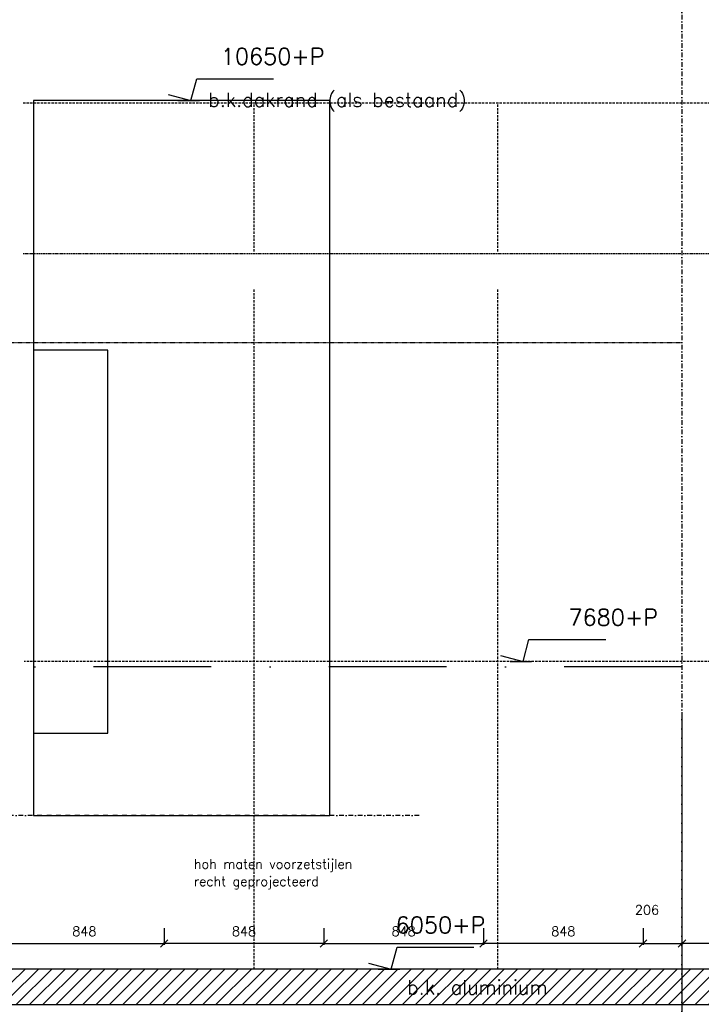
# Model space of a CAD drawing. Extents: x 149262 to 371235, y 141599 to 287858.
# Tile 30 of 60: x 169449 to 173070, y 150065 to 155299. Entities that reach past the tile are written whole.
import ezdxf

# ---------------------------------------------------------------- set-up
doc = ezdxf.new("R2010")
doc.units = 0
doc.header["$LTSCALE"] = 50
doc.header["$MEASUREMENT"] = 0
doc.header["$PDMODE"] = 3
doc.header["$PDSIZE"] = 0.1
for name, pattern in [('DASHDOT', [1, 0.5, -0.25, 0, -0.25]), ('DD1', [2.66667, 1.66667, -0.5, 0, -0.5]), ('HIDDEN', [0.375, 0.25, -0.125]), ('HIDDEN2', [0.1875, 0.125, -0.0625])]:
    doc.linetypes.add(name, pattern=pattern)
doc.layers.get('0').update_dxf_attribs({"linetype": 'CONTINUOUS'})
doc.layers.get('DEFPOINTS').update_dxf_attribs({"linetype": 'CONTINUOUS'})
for name, color, linetype in [('_DETAILNUMMERS', 4, 'CONTINUOUS'), ('A--01A1_ACEER', 1, 'CONTINUOUS'), ('A--A23--_F--3-', 9, 'CONTINUOUS'), ('A--L21DC1_BUITENWAND', 1, 'HIDDEN'), ('A--L21DC2_BUITENWAND', 2, 'HIDDEN2'), ('A--M$1A-_F123-', 1, 'CONTINUOUS'), ('A--M01A1_MAATVOERING', 1, 'CONTINUOUS'), ('A--M01B1_HOOGTE_MAATV', 1, 'CONTINUOUS'), ('A--T01A-25_TEKST', 2, 'CONTINUOUS'), ('A--T01B2_HOOGTE_MAATV', 2, 'CONTINUOUS'), ('A--T01B3_HOOGTE_MAATV', 3, 'CONTINUOUS'), ('AL21-D3-_BUITENWAND', 3, 'CONTINUOUS'), ('STRAMIEN', 8, 'DD1')]:
    doc.layers.add(name, color=color, linetype=linetype)
doc.styles.add('HIEMSTRA', font='romans.shx')
doc.styles.add('HOOGTEXT', font='ROMANS.shx', dxfattribs={"height": 2.5})
doc.dimstyles.get("Standard").update_dxf_attribs({"dimscale": 50, "dimtxt": 2.5, "dimasz": 2, "dimexe": 0.3, "dimexo": 0.3, "dimgap": 2, "dimtad": 1, "dimdec": 0, "dimzin": 0, "dimdsep": 46, "dimtxsty": 'HIEMSTRA', "dimblk1": 'OBLIQUE', "dimblk2": 'OBLIQUE', "dimsah": 1, "dimcen": 0.09, "dimdle": 0.3, "dimclrd": 1, "dimclre": 1, "dimclrt": 2, "dimadec": 0, "dimazin": 0, "dimtfac": 1, "dimtdec": 4, "dimtix": 1, "dimtmove": 2, "dimatfit": 3, "dimldrblk": 'OBLIQUE', "dimfxl": 0, "dimtvp": 625, "dimtolj": 1, "dimtzin": 0, "dimarcsym": 0})

# ---------------------------------------------------------------- blocks, each defined once
blk = doc.blocks.new('HOOGTEP')
at = {"layer": 'A--M01A1_MAATVOERING'}
for p, q in [((0, 0), (0.62, 2.33)), ((0.62, 2.33), (8.79, 2.33)), ((-2.41, 0.65), (0, 0))]:
    blk.add_line(p, q, dxfattribs=at)
at = {"layer": 'A--M01B1_HOOGTE_MAATV'}
blk.add_line((-1.38, 0), (0.91, 0), dxfattribs=at)
at = {"layer": 'A--T01B2_HOOGTE_MAATV', "style": 'HOOGTEXT', "flags": 4}
blk.add_attdef('TEKST', (1.84, -0.67), '', height=1.5, dxfattribs=at)
at = {"layer": 'A--T01B3_HOOGTE_MAATV', "style": 'HOOGTEXT', "flags": 4}
blk.add_attdef('HOOGTE', (1.67, 3.82), '', height=1.75, dxfattribs=at)
blk = doc.blocks.new('_OBLIQUE')
at = {"color": 0, "linetype": 'ByBlock'}
blk.add_line((-0.5, -0.5), (0.5, 0.5), dxfattribs=at)
blk = doc.blocks.new('*D540')
at = {"layer": 'A--M$1A-_F123-', "color": 1, "linetype": 'Continuous', "lineweight": -2}
for p, q in [((169368.8, 150469), (169368.8, 150382.1)), ((170216.8, 150469), (170216.8, 150382.1)), ((169362.8, 150388.1), (170222.8, 150388.1))]:
    blk.add_line(p, q, dxfattribs=at)
at = {"layer": 'DEFPOINTS', "color": 0, "linetype": 'Continuous'}
for p in [(169368.8, 150475), (170216.8, 150475), (170216.8, 150388.1)]:
    blk.add_point(p, dxfattribs=at)
at = {"layer": 'A--M$1A-_F123-', "color": 1, "linetype": 'Continuous', "lineweight": -2, "xscale": 40, "yscale": 40, "zscale": 40, "rotation": 180}
blk.add_blockref('_OBLIQUE', (169368.8, 150388.1), dxfattribs=at)
at = {"layer": 'A--M$1A-_F123-', "color": 1, "linetype": 'Continuous', "lineweight": -2, "xscale": 40, "yscale": 40, "zscale": 40}
blk.add_blockref('_OBLIQUE', (170216.8, 150388.1), dxfattribs=at)
at = {"layer": 'A--M$1A-_F123-', "color": 2, "linetype": 'Continuous', "insert": (169792.8, 150453.1), "char_height": 50, "attachment_point": 5, "style": 'HIEMSTRA'}
blk.add_mtext('\\A1;848', dxfattribs=at)
blk = doc.blocks.new('*D541')
at = {"layer": 'A--M$1A-_F123-', "color": 1, "linetype": 'Continuous', "lineweight": -2}
for p, q in [((170216.8, 150469), (170216.8, 150382.1)), ((171064.8, 150469), (171064.8, 150382.1)), ((171070.8, 150388.1), (170210.8, 150388.1))]:
    blk.add_line(p, q, dxfattribs=at)
at = {"layer": 'DEFPOINTS', "color": 0, "linetype": 'Continuous'}
for p in [(170216.8, 150475), (171064.8, 150475), (170216.8, 150388.1)]:
    blk.add_point(p, dxfattribs=at)
at = {"layer": 'A--M$1A-_F123-', "color": 1, "linetype": 'Continuous', "lineweight": -2, "xscale": 40, "yscale": 40, "zscale": 40, "rotation": 180}
blk.add_blockref('_OBLIQUE', (170216.8, 150388.1), dxfattribs=at)
at = {"layer": 'A--M$1A-_F123-', "color": 1, "linetype": 'Continuous', "lineweight": -2, "xscale": 40, "yscale": 40, "zscale": 40}
blk.add_blockref('_OBLIQUE', (171064.8, 150388.1), dxfattribs=at)
at = {"layer": 'A--M$1A-_F123-', "color": 2, "linetype": 'Continuous', "insert": (170640.8, 150453.1), "char_height": 50, "attachment_point": 5, "style": 'HIEMSTRA'}
blk.add_mtext('\\A1;848', dxfattribs=at)
blk = doc.blocks.new('*D542')
at = {"layer": 'A--M$1A-_F123-', "color": 1, "linetype": 'Continuous', "lineweight": -2}
for p, q in [((171912.8, 150469), (171912.8, 150382.1)), ((172760.8, 150469), (172760.8, 150382.1)), ((172766.8, 150388.1), (171906.8, 150388.1))]:
    blk.add_line(p, q, dxfattribs=at)
at = {"layer": 'DEFPOINTS', "color": 0, "linetype": 'Continuous'}
for p in [(171912.8, 150475), (172760.8, 150475), (171912.8, 150388.1)]:
    blk.add_point(p, dxfattribs=at)
at = {"layer": 'A--M$1A-_F123-', "color": 1, "linetype": 'Continuous', "lineweight": -2, "xscale": 40, "yscale": 40, "zscale": 40, "rotation": 180}
blk.add_blockref('_OBLIQUE', (171912.8, 150388.1), dxfattribs=at)
at = {"layer": 'A--M$1A-_F123-', "color": 1, "linetype": 'Continuous', "lineweight": -2, "xscale": 40, "yscale": 40, "zscale": 40}
blk.add_blockref('_OBLIQUE', (172760.8, 150388.1), dxfattribs=at)
at = {"layer": 'A--M$1A-_F123-', "color": 2, "linetype": 'Continuous', "insert": (172336.8, 150453.1), "char_height": 50, "attachment_point": 5, "style": 'HIEMSTRA'}
blk.add_mtext('\\A1;848', dxfattribs=at)
blk = doc.blocks.new('*D543')
at = {"layer": 'A--M$1A-_F123-', "color": 1, "linetype": 'Continuous', "lineweight": -2}
for p, q in [((171064.8, 150469), (171064.8, 150382.1)), ((171912.8, 150469), (171912.8, 150382.1)), ((171058.8, 150388.1), (171918.8, 150388.1))]:
    blk.add_line(p, q, dxfattribs=at)
at = {"layer": 'DEFPOINTS', "color": 0, "linetype": 'Continuous'}
for p in [(171064.8, 150475), (171912.8, 150475), (171912.8, 150388.1)]:
    blk.add_point(p, dxfattribs=at)
at = {"layer": 'A--M$1A-_F123-', "color": 1, "linetype": 'Continuous', "lineweight": -2, "xscale": 40, "yscale": 40, "zscale": 40, "rotation": 180}
blk.add_blockref('_OBLIQUE', (171064.8, 150388.1), dxfattribs=at)
at = {"layer": 'A--M$1A-_F123-', "color": 1, "linetype": 'Continuous', "lineweight": -2, "xscale": 40, "yscale": 40, "zscale": 40}
blk.add_blockref('_OBLIQUE', (171912.8, 150388.1), dxfattribs=at)
at = {"layer": 'A--M$1A-_F123-', "color": 2, "linetype": 'Continuous', "insert": (171488.8, 150453.1), "char_height": 50, "attachment_point": 5, "style": 'HIEMSTRA'}
blk.add_mtext('\\A1;848', dxfattribs=at)
blk = doc.blocks.new('*D544')
at = {"layer": 'A--M$1A-_F123-', "color": 1, "linetype": 'Continuous', "lineweight": -2}
blk.add_line((172754.8, 150388.1), (172973, 150388.1), dxfattribs=at)
at = {"layer": 'DEFPOINTS', "color": 0, "linetype": 'Continuous'}
for p in [(172760.8, 150388.1), (172967, 150388.1), (172967, 150388.1)]:
    blk.add_point(p, dxfattribs=at)
at = {"layer": 'A--M$1A-_F123-', "color": 1, "linetype": 'Continuous', "lineweight": -2, "xscale": 40, "yscale": 40, "zscale": 40, "rotation": 180}
blk.add_blockref('_OBLIQUE', (172760.8, 150388.1), dxfattribs=at)
at = {"layer": 'A--M$1A-_F123-', "color": 1, "linetype": 'Continuous', "lineweight": -2, "xscale": 40, "yscale": 40, "zscale": 40}
blk.add_blockref('_OBLIQUE', (172967, 150388.1), dxfattribs=at)
at = {"layer": 'A--M$1A-_F123-', "color": 2, "linetype": 'Continuous', "insert": (172781.6, 150566.7), "char_height": 50, "attachment_point": 5, "style": 'HIEMSTRA'}
blk.add_mtext('\\A1;206', dxfattribs=at)
blk = doc.blocks.new('*D545')
at = {"layer": 'A--M$1A-_F123-', "color": 1, "linetype": 'Continuous', "lineweight": -2}
blk.add_line((173179.2, 150388.1), (172961, 150388.1), dxfattribs=at)
at = {"layer": 'DEFPOINTS', "color": 0, "linetype": 'Continuous'}
for p in [(172967, 150388.1), (172967, 150388.1), (173173.2, 150388.1)]:
    blk.add_point(p, dxfattribs=at)
at = {"layer": 'A--M$1A-_F123-', "color": 1, "linetype": 'Continuous', "lineweight": -2, "xscale": 40, "yscale": 40, "zscale": 40, "rotation": 180}
blk.add_blockref('_OBLIQUE', (172967, 150388.1), dxfattribs=at)
at = {"layer": 'A--M$1A-_F123-', "color": 1, "linetype": 'Continuous', "lineweight": -2, "xscale": 40, "yscale": 40, "zscale": 40}
blk.add_blockref('_OBLIQUE', (173173.2, 150388.1), dxfattribs=at)
at = {"layer": 'A--M$1A-_F123-', "color": 2, "linetype": 'Continuous', "insert": (173218.2, 150565.3), "char_height": 50, "attachment_point": 5, "style": 'HIEMSTRA'}
blk.add_mtext('\\A1;206', dxfattribs=at)
blk = doc.blocks.new('A$C7DD772A0')
at = {"layer": 'A--A23--_F--3-'}
for points in [[(0, 0), (1574.3, 0), (1574.3, 3800), (0, 3800)], [(0, 437.7), (395.9, 437.7), (395.9, 2472.7), (0, 2472.7)]]:
    blk.add_lwpolyline(points, close=True, dxfattribs=at)

msp = doc.modelspace()

# ---------------------------------------------------------------- hatches: boundary and pattern name
at = {"layer": 'A--01A1_ACEER'}
h = msp.add_hatch(dxfattribs=at)
h.set_pattern_fill('ANSI31', color=256, scale=400, style=0)
h.set_pattern_definition([(45, (-24684.6, 51761.105), (-35.355339, 35.355339), [])])
h.paths.add_polyline_path([(169401, 150252), (169401, 150064), (176892.3, 150064), (176892.3, 150252)])
edge = h.paths.add_edge_path(flags=16)
edge.add_line((176892.3, 150252), (169401, 150252))

# ---------------------------------------------------------------- linework, layer by layer
at = {"layer": 'A--L21DC1_BUITENWAND'}
for p, q in [((169467.4, 154857), (178876.4, 154857)), ((170695.5, 154067), (170695.5, 154857)), ((171989.5, 154067), (171989.5, 154857)), ((170695.5, 150252), (170695.5, 153867)), ((171989.5, 150252), (171989.5, 153867))]:
    msp.add_line(p, q, dxfattribs=at)
at = {"layer": 'A--L21DC1_BUITENWAND', "color": 5}
msp.add_line((176830.4, 151887), (169473.4, 151887), dxfattribs=at)
at = {"layer": 'A--L21DC2_BUITENWAND'}
msp.add_line((169467.4, 154057), (178876.4, 154057), dxfattribs=at)
at = {"layer": 'AL21-D3-_BUITENWAND', "color": 5}
msp.add_lwpolyline([(169401, 150252), (169401, 150064), (176892.3, 150064), (176892.3, 150252)], close=True, dxfattribs=at)
at = {"layer": 'STRAMIEN', "linetype": 'DASHDOT'}
for p, q in [((172967, 162088.1), (172967, 142527.4)), ((171571.4, 151069), (149997.4, 151069))]:
    msp.add_line(p, q, dxfattribs=at)
at = {"layer": 'STRAMIEN', "color": 8, "linetype": 'DASHDOT', "ltscale": 0.1}
for p, q in [((171839.7, 153581), (161205.6, 153581)), ((172967, 153581), (171609.8, 153581))]:
    msp.add_line(p, q, dxfattribs=at)
at = {"layer": 'STRAMIEN', "linetype": 'DASHDOT', "ltscale": 25}
msp.add_line((172967, 151859), (150278.7, 151859), dxfattribs=at)
at = {"layer": 'STRAMIEN', "linetype": 'DASHDOT', "ltscale": 100}
msp.add_line((172967, 151597), (172967, 142515.4), dxfattribs=at)
at = {"layer": 'STRAMIEN', "color": 5, "linetype": 'Continuous', "ltscale": 100}
msp.add_line((176892.3, 150252), (169401, 150252), dxfattribs=at)

# ---------------------------------------------------------------- block references
ref = msp.add_blockref('HOOGTEP', (170358.7, 154869), dxfattribs=dict(xscale=50, yscale=50, zscale=50))
ref.add_attrib('TEKST', 'b.k.dakrand (als bestaand)', (170450.7, 154835.4), dxfattribs={"layer": 'A--T01B2_HOOGTE_MAATV', "height": 75, "style": 'HOOGTEXT', "flags": 4})
ref.add_attrib('HOOGTE', '10650+P', (170517.4, 155060), dxfattribs={"layer": 'A--T01B3_HOOGTE_MAATV', "height": 87.5, "style": 'HOOGTEXT', "flags": 4})
ref = msp.add_blockref('HOOGTEP', (172123.2, 151887), dxfattribs=dict(xscale=50, yscale=50, zscale=50))
ref.add_attrib('HOOGTE', '7680+P', (172364.1, 152078), dxfattribs={"layer": 'A--T01B3_HOOGTE_MAATV', "height": 87.5, "style": 'HOOGTEXT', "flags": 4})
ref = msp.add_blockref('HOOGTEP', (171422.8, 150252), dxfattribs=dict(xscale=50, yscale=50, zscale=50))
ref.add_attrib('TEKST', 'b.k. aluminium', (171507.2, 150118), dxfattribs={"layer": 'A--T01B2_HOOGTE_MAATV', "height": 75, "style": 'HOOGTEXT', "flags": 4})
ref.add_attrib('HOOGTE', '6050+P', (171446.6, 150443), dxfattribs={"layer": 'A--T01B3_HOOGTE_MAATV', "height": 87.5, "style": 'HOOGTEXT', "flags": 4})
at = {"layer": '_DETAILNUMMERS'}
msp.add_blockref('A$C7DD772A0', (169522, 151069), dxfattribs=at)

# ---------------------------------------------------------------- texts
at = {"layer": 'A--T01A-25_TEKST', "style": 'HIEMSTRA'}
for s, p in [('hoh maten voorzetstijlen', (170374.3, 150786)), ('recht geprojecteerd', (170374.3, 150693.8))]:
    msp.add_text(s, height=50, dxfattribs=at).set_placement(p)

# ---------------------------------------------------------------- dimensions: what is measured, and where the dimension line sits
at = {"layer": 'A--M$1A-_F123-', "linetype": 'Continuous'}
for p1, picture, middle in [((172760.8, 150388.1), '*D544', (172781.6, 150566.7)), ((173173.2, 150388.1), '*D545', (173218.2, 150565.3))]:
    dim = msp.add_linear_dim(base=(172967, 150388.1), p1=p1, p2=(172967, 150388.1), dimstyle='Standard', override={"dimscale": 20}, dxfattribs=at)
    dim.commit()
    dim.dimension.update_dxf_attribs({"geometry": picture, "text_midpoint": middle, "dimtype": 160})
for base, p1, p2, picture, middle in [((170216.8, 150388.1), (169368.8, 150475), (170216.8, 150475), '*D540', (169792.8, 150453.1)), ((170216.8, 150388.1), (171064.8, 150475), (170216.8, 150475), '*D541', (170640.8, 150453.1)), ((171912.8, 150388.1), (171064.8, 150475), (171912.8, 150475), '*D543', (171488.8, 150453.1)), ((171912.8, 150388.1), (172760.8, 150475), (171912.8, 150475), '*D542', (172336.8, 150453.1))]:
    dim = msp.add_linear_dim(base=base, p1=p1, p2=p2, dimstyle='Standard', override={"dimscale": 20}, dxfattribs=at)
    dim.commit()
    dim.dimension.update_dxf_attribs({"geometry": picture, "text_midpoint": middle})

doc.saveas('drawing.dxf')
